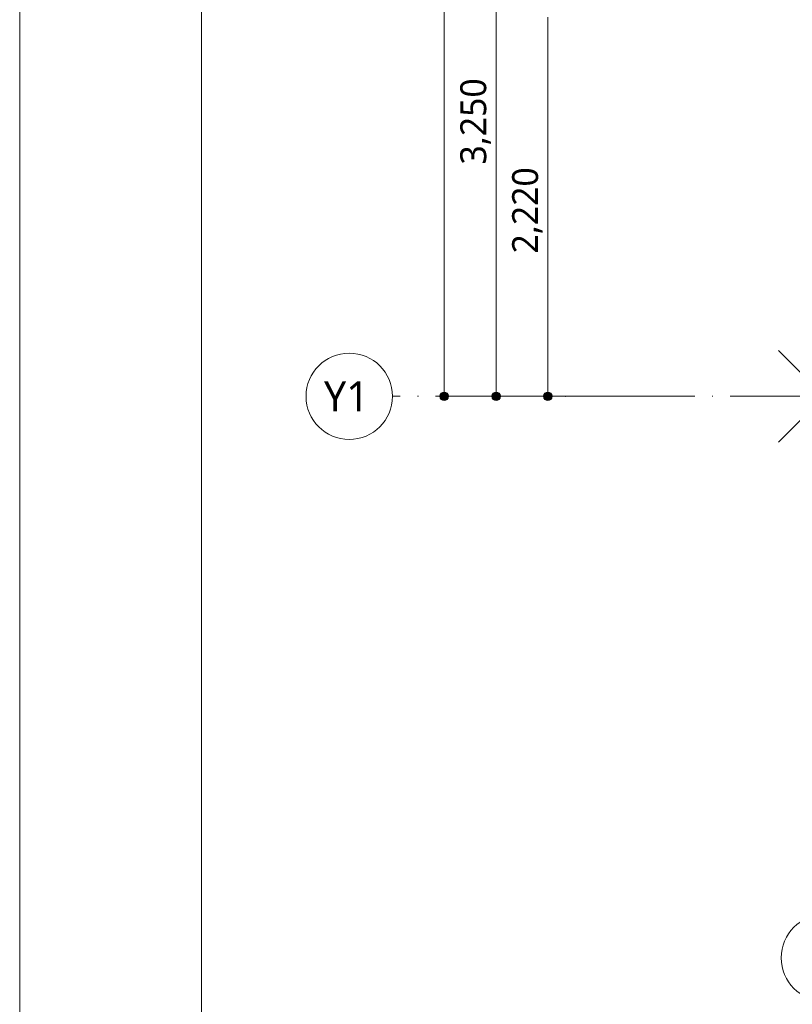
# Model space of a CAD drawing. Header units: millimetres. Extents: x 0 to 841, y 0 to 1188.
# Tile 39 of 98: x 0 to 89, y 857 to 971. Entities that reach past the tile are written whole.
import ezdxf
from ezdxf.xclip import XClip

# ---------------------------------------------------------------- set-up
doc = ezdxf.new("R2010")
doc.units = ezdxf.units.MM
doc.header["$MEASUREMENT"] = 0
doc.header["$XCLIPFRAME"] = 0
doc.linetypes.add('通り芯', pattern=[19, 15, -2, 0, -2])
doc.layers.add('寸法', color=7, linetype='Continuous')
for name, color, linetype, lineweight in [('寸法_ペン_番号__45', 7, 'Continuous', 13), ('寸法_ペン_番号__46', 7, 'Continuous', 13), ('解答用紙_1_01_2図中枠・表題欄_ペン_番号__7', 7, 'Continuous', 18), ('解答用紙_1_01_3基準線（鎖線）_ペン_番号__1', 7, 'Continuous', 18), ('解答用紙_1_0_ペン_番号__21', 7, 'Continuous', 18), ('解答用紙_1_Defpoints_ペン_番号__11', 7, 'Continuous', 18), ('通り芯_ペン_番号__138', 7, 'Continuous', 5), ('通り芯_ペン_番号__139', 8, 'Continuous', 5)]:
    doc.layers.add(name, color=color, linetype=linetype, lineweight=lineweight)
doc.layers.add('寸法_ペン_番号__85', color=251, linetype='Continuous', lineweight=5, true_color=0x6a6a6a)
doc.styles.add('GENERATED_STYLE_1', font='meiryo.ttc')

# ---------------------------------------------------------------- blocks, each defined once
blk = doc.blocks.new('図面_5_5', base_point=(203.15, 1001.92))
at = {"layer": '寸法', "linetype": 'Continuous', "lineweight": 0, "true_color": 0x000000}
for points in [[(48.65, 926.96), (48.69, 926.77), (48.8, 926.61), (48.96, 926.5), (49.15, 926.46), (49.34, 926.5), (49.5, 926.61), (49.61, 926.77), (49.65, 926.96), (49.61, 927.15), (49.5, 927.31), (49.34, 927.42), (49.15, 927.46), (48.96, 927.42), (48.8, 927.31), (48.69, 927.15)], [(54.65, 926.96), (54.69, 926.77), (54.8, 926.61), (54.96, 926.5), (55.15, 926.46), (55.34, 926.5), (55.5, 926.61), (55.61, 926.77), (55.65, 926.96), (55.61, 927.15), (55.5, 927.31), (55.34, 927.42), (55.15, 927.46), (54.96, 927.42), (54.8, 927.31), (54.69, 927.15)], [(60.65, 926.96), (60.69, 926.77), (60.8, 926.61), (60.96, 926.5), (61.15, 926.46), (61.34, 926.5), (61.5, 926.61), (61.61, 926.77), (61.65, 926.96), (61.61, 927.15), (61.5, 927.31), (61.34, 927.42), (61.15, 927.46), (60.96, 927.42), (60.8, 927.31), (60.69, 927.15)]]:
    blk.add_hatch(color=18, dxfattribs=at).paths.add_polyline_path(points)
at = {"layer": '寸法_ペン_番号__45', "color": 7, "linetype": 'Continuous', "lineweight": 13}
for centre in [(49.15, 926.96), (55.15, 926.96), (61.15, 926.96)]:
    blk.add_circle(centre, 0.5, dxfattribs=at)
at = {"layer": '寸法_ペン_番号__85', "color": 251, "linetype": 'Continuous', "lineweight": 5, "true_color": 0x6a6a6a}
for p, q in [((49.15, 1094.46), (49.15, 927.46)), ((55.15, 991.46), (55.15, 927.46)), ((61.15, 927.46), (61.15, 970.86)), ((49.65, 926.96), (59.15, 926.96)), ((55.65, 926.96), (65.15, 926.96)), ((71.15, 926.96), (61.65, 926.96))]:
    blk.add_line(p, q, dxfattribs=at)
for p in [(48.65, 926.96), (54.65, 926.96), (60.65, 926.96)]:
    blk.add_point(p, dxfattribs=at)
at = {"layer": '通り芯_ペン_番号__138', "color": 7, "linetype": 'Continuous', "lineweight": 5}
for centre in [(38.15, 926.96), (93.15, 861.96)]:
    blk.add_circle(centre, 5, dxfattribs=at)
at = {"layer": '通り芯_ペン_番号__139', "color": 8, "linetype": '通り芯', "lineweight": 5}
for q in [(43.15, 926.96), (349.15, 926.96)]:
    blk.add_line((63.15, 926.96), q, dxfattribs=at)
blk.add_point((63.15, 926.96), dxfattribs=at)
blk.add_point((63.15, 926.96), dxfattribs=at)
at = {"layer": '寸法_ペン_番号__46', "color": 7, "linetype": 'Continuous', "lineweight": 13, "char_height": 3, "width": 11.334, "attachment_point": 7, "rotation": 90, "style": 'GENERATED_STYLE_1'}
for s, insert in [('\\A1;{\\pql;\\fMeiryo|b0|i0|c128|p0;\\W1.000000;3,250}', (54.55, 953.79)), ('\\A1;{\\pql;\\fMeiryo|b0|i0|c128|p0;\\W1.000000;2,220}', (60.55, 943.49))]:
    blk.add_mtext(s, dxfattribs=dict(at, insert=insert))
at = {"layer": '通り芯_ペン_番号__138', "color": 7, "linetype": 'Continuous', "lineweight": 5, "insert": (35.23, 928.71), "char_height": 3.5, "attachment_point": 1, "style": 'GENERATED_STYLE_1'}
blk.add_mtext('\\A1;{\\pql;\\pt0;\\fMeiryo|b0|i0|c128|p0;\\W1.000000;Y1}', dxfattribs=at)
blk = doc.blocks.new('図面_9_1', base_point=(-3958.95, -536.96))
at = {"layer": '解答用紙_1_01_2図中枠・表題欄_ペン_番号__7', "color": 7, "linetype": 'Continuous', "lineweight": 18, "ltscale": 0.01, "flags": 128}
blk.add_lwpolyline([(21.03, 1173.15), (819.98, 1173.15), (819.98, 608.85), (21.03, 608.85)], close=True, dxfattribs=at)
at = {"layer": '解答用紙_1_01_3基準線（鎖線）_ペン_番号__1', "color": 7, "linetype": 'Continuous', "lineweight": 18, "ltscale": 0.01, "flags": 128}
for points in [[(87.85, 921.66), (98.45, 932.26)], [(87.85, 932.26), (98.45, 921.66)]]:
    blk.add_lwpolyline(points, dxfattribs=at)
at = {"layer": '解答用紙_1_Defpoints_ペン_番号__11', "color": 7, "linetype": 'Continuous', "lineweight": 18, "ltscale": 0.01, "flags": 128}
blk.add_lwpolyline([(0, 594), (0, 1188)], dxfattribs=at)

msp = doc.modelspace()

# ---------------------------------------------------------------- block references
at = {"color": 7, "linetype": 'Continuous', "lineweight": 5}
ref = msp.add_blockref('図面_5_5', (203.15, 1001.92), dxfattribs=at)
XClip(ref).set_block_clipping_path([(28.9435049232, 854.4891387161), (377.3581049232, 1149.3547809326)])

# ---------------------------------------------------------------- next in the draw order: linework, layer by layer
at = {"layer": '解答用紙_1_0_ペン_番号__21', "color": 7, "linetype": 'Continuous', "lineweight": 18, "ltscale": 0.01, "flags": 128}
msp.add_lwpolyline([(0, 0), (841, 0), (841, 1188), (0, 1188)], close=True, dxfattribs=at)

# ---------------------------------------------------------------- next in the draw order: block references
at = {"color": 7, "linetype": 'Continuous', "lineweight": 15}
ref = msp.add_blockref('図面_9_1', (-3958.95, -536.96), dxfattribs=at)
XClip(ref).set_block_clipping_path([(0, 0), (841, 1188)])

doc.saveas('drawing.dxf')
